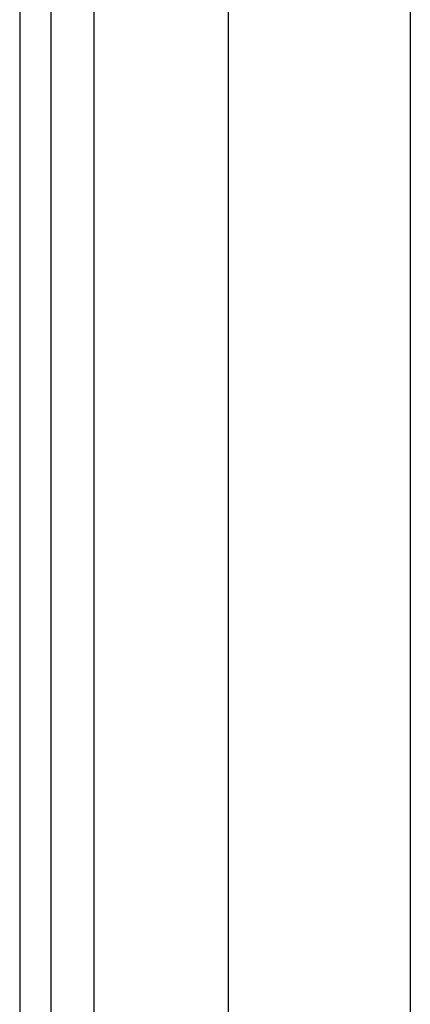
# Model space of a CAD drawing. Header units: inches. Extents: x 10 to 196, y 10 to 109.
# Tile 119 of 239: x 10.346 to 11.191, y 55.852 to 57.985. Entities that reach past the tile are written whole.
import ezdxf

# ---------------------------------------------------------------- set-up
doc = ezdxf.new("R2010")
doc.units = ezdxf.units.IN
doc.header["$MEASUREMENT"] = 0
doc.layers.add('Visible Edges(ANSI)', color=7, linetype='Continuous', lineweight=25)
doc.layers.add('Visible Tangent Edges(ANSI)', color=7, linetype='Continuous', lineweight=25)

msp = doc.modelspace()

# ---------------------------------------------------------------- linework, layer by layer
at = {"layer": 'Visible Edges(ANSI)'}
for p, q in [((10.3457, 77.085), (10.3457, 17.604)), ((10.4137, 17.604), (10.4137, 77.085)), ((10.7977, 47.7279), (10.7977, 72.6131)), ((11.1914, 72.6122), (11.1914, 47.7289))]:
    msp.add_line(p, q, dxfattribs=at)
at = {"layer": 'Visible Tangent Edges(ANSI)'}
msp.add_line((10.5067, 17.604), (10.5067, 77.085), dxfattribs=at)

doc.saveas('drawing.dxf')
